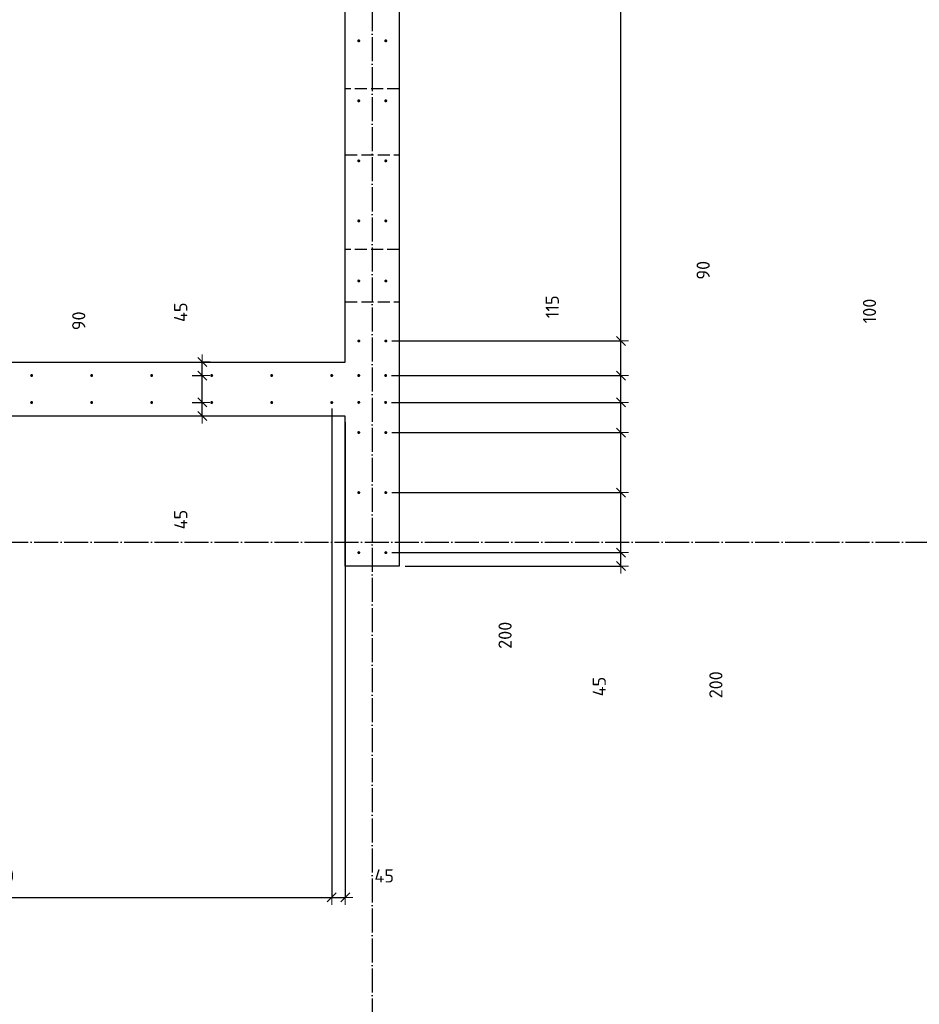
# Model space of a CAD drawing. Header units: millimetres. Extents: x -2258 to 68686, y -2266 to 30725.
# Tile 47 of 83: x 38565 to 41562, y 6860 to 10140. Entities that reach past the tile are written whole.
import ezdxf

# ---------------------------------------------------------------- set-up
doc = ezdxf.new("R2010")
doc.units = ezdxf.units.MM
doc.header["$PDMODE"] = 65
for name, pattern in [('______11', [100, 80, -10, 0, -10]), ('______2', [54, 40, -14]), ('______5', [220, 160, -20, 20, -20])]:
    doc.linetypes.add(name, pattern=pattern)
doc.layers.add('Арм.стержн. вертикальными 1', color=22, linetype='Continuous', lineweight=35)
doc.layers.add('Размерная линия_ общее', color=7, linetype='Continuous', lineweight=13)
doc.layers.add('Осевая линия_ общее', color=7, linetype='______5', lineweight=13, true_color=0xa0a0a0)
doc.styles.add('ISOCPEUR', font='ISOCPEUR')
doc.dimstyles.new('DIMSTYLE_11', dxfattribs={"dimtxt": 44, "dimasz": 50, "dimexe": 0, "dimexo": 0, "dimgap": 22, "dimtad": 2, "dimdec": 0, "dimrnd": 5, "dimzin": 12, "dimdsep": 46, "dimtxsty": 'ISOCPEUR', "dimblk1": 'ALL_ML_STRICH', "dimblk2": 'ALL_ML_STRICH', "dimsah": 1, "dimcen": 0, "dimclrd": 7, "dimclre": 256, "dimclrt": 7, "dimadec": 0, "dimazin": 0, "dimtfac": 1, "dimtdec": 0, "dimtix": 1, "dimtmove": 2, "dimatfit": 3, "dimfxl": 0, "dimtvp": 1.2, "dimtzin": 0, "dimlwd": 0, "dimlwe": -3, "dimarcsym": 0})
doc.dimstyles.new('DIMSTYLE_12', dxfattribs={"dimtxt": 44, "dimasz": 50, "dimexe": 0, "dimexo": 0, "dimgap": 22, "dimtad": 0, "dimdec": 0, "dimrnd": 5, "dimzin": 12, "dimdsep": 46, "dimtxsty": 'ISOCPEUR', "dimblk1": 'ALL_ML_STRICH', "dimblk2": 'ALL_ML_STRICH', "dimsah": 1, "dimcen": 0, "dimclrd": 7, "dimclre": 256, "dimclrt": 7, "dimadec": 0, "dimazin": 0, "dimtfac": 1, "dimtdec": 0, "dimtix": 1, "dimtmove": 2, "dimatfit": 3, "dimfxl": 0, "dimtvp": 1.2, "dimtzin": 0, "dimlwd": 0, "dimlwe": -3, "dimarcsym": 0})
doc.dimstyles.new('DIMSTYLE_13', dxfattribs={"dimtxt": 44, "dimasz": 50, "dimexe": 0, "dimexo": 0, "dimgap": 22, "dimtad": 0, "dimdec": 0, "dimrnd": 5, "dimzin": 12, "dimdsep": 46, "dimtxsty": 'ISOCPEUR', "dimblk1": 'ALL_ML_STRICH', "dimblk2": 'ALL_ML_STRICH', "dimsah": 1, "dimcen": 0, "dimclrd": 7, "dimclre": 256, "dimclrt": 7, "dimadec": 0, "dimazin": 0, "dimtfac": 1, "dimtdec": 0, "dimtix": 1, "dimtmove": 2, "dimatfit": 3, "dimfxl": 0, "dimtvp": 1.2, "dimtzin": 0, "dimlwd": 0, "dimlwe": -3, "dimarcsym": 0})
doc.dimstyles.new('DIMSTYLE_3', dxfattribs={"dimtxt": 44, "dimasz": 50, "dimexe": 0, "dimexo": 0, "dimgap": 22, "dimtad": 2, "dimdec": 0, "dimrnd": 5, "dimzin": 12, "dimdsep": 46, "dimtxsty": 'ISOCPEUR', "dimblk1": 'ALL_ML_STRICH', "dimblk2": 'ALL_ML_STRICH', "dimsah": 1, "dimcen": 0, "dimclrd": 7, "dimclre": 256, "dimclrt": 7, "dimadec": 0, "dimazin": 0, "dimtfac": 1, "dimtdec": 0, "dimtix": 1, "dimtmove": 2, "dimatfit": 3, "dimfxl": 0, "dimtzin": 0, "dimlwd": 0, "dimlwe": -3, "dimarcsym": 0})
doc.dimstyles.new('DIMSTYLE_8', dxfattribs={"dimtxt": 44, "dimasz": 50, "dimexe": 0, "dimexo": 0, "dimgap": 22, "dimtad": 0, "dimdec": 0, "dimrnd": 5, "dimzin": 12, "dimdsep": 46, "dimtxsty": 'ISOCPEUR', "dimblk1": 'ALL_ML_STRICH', "dimblk2": 'ALL_ML_STRICH', "dimsah": 1, "dimcen": 0, "dimclrd": 7, "dimclre": 256, "dimclrt": 7, "dimadec": 0, "dimazin": 0, "dimtfac": 1, "dimtdec": 0, "dimtix": 1, "dimtmove": 2, "dimatfit": 3, "dimfxl": 0, "dimtzin": 0, "dimlwd": 0, "dimlwe": -3, "dimarcsym": 0})

# ---------------------------------------------------------------- blocks, each defined once
blk = doc.blocks.new('ALL_ML_STRICH')
at = {"color": 0, "linetype": 'ByBlock', "lineweight": -2}
for p, q in [((-1, 0), (0.5, 0)), ((-0.3, -0.3), (0.3, 0.3)), ((0, -0.5), (0, 0.5))]:
    blk.add_line(p, q, dxfattribs=at)
blk = doc.blocks.new('*D93')
at = {"layer": 'DEFPOINTS', "color": 7, "linetype": 'Continuous', "lineweight": 13, "transparency": 33554687}
for p in [(39785, 8365), (39830, 8320), (40568.5, 8320)]:
    blk.add_point(p, dxfattribs=at)
at = {"layer": 'Размерная линия_ общее', "color": 253, "linetype": 'Continuous', "lineweight": -2, "true_color": 0xa0a0a0, "transparency": 33554687}
for p, q in [((39805, 8365), (40568.5, 8365)), ((39850, 8320), (40568.5, 8320))]:
    blk.add_line(p, q, dxfattribs=at)
at = {"layer": 'Размерная линия_ общее', "color": 7, "linetype": 'Continuous', "lineweight": -2, "transparency": 33554687}
blk.add_line((40568.5, 8320), (40568.5, 8365), dxfattribs=at)
at = {"layer": 'Размерная линия_ общее', "color": 7, "linetype": 'Continuous', "lineweight": 13, "transparency": 33554687, "xscale": 50, "yscale": 50, "zscale": 50}
for p, rotation in [((40568.5, 8365), 90), ((40568.5, 8320), 270)]:
    blk.add_blockref('ALL_ML_STRICH', p, dxfattribs=dict(at, rotation=rotation))
at = {"layer": 'Размерная линия_ общее', "color": 7, "linetype": 'Continuous', "lineweight": 13, "transparency": 33554687, "insert": (40496, 7918.8), "char_height": 44, "width": 88, "attachment_point": 5, "rotation": 90, "style": 'ISOCPEUR'}
blk.add_mtext('\\A1;{45}', dxfattribs=at)
blk = doc.blocks.new('*D94')
at = {"layer": 'DEFPOINTS', "color": 7, "linetype": 'Continuous', "lineweight": 13, "transparency": 33554687}
for p in [(39785, 8565), (39785, 8365), (40568.5, 8365)]:
    blk.add_point(p, dxfattribs=at)
at = {"layer": 'Размерная линия_ общее', "color": 253, "linetype": 'Continuous', "lineweight": -2, "true_color": 0xa0a0a0, "transparency": 33554687}
for p, q in [((39805, 8565), (40568.5, 8565)), ((39805, 8365), (40568.5, 8365))]:
    blk.add_line(p, q, dxfattribs=at)
at = {"layer": 'Размерная линия_ общее', "color": 7, "linetype": 'Continuous', "lineweight": -2, "transparency": 33554687}
blk.add_line((40568.5, 8365), (40568.5, 8565), dxfattribs=at)
at = {"layer": 'Размерная линия_ общее', "color": 7, "linetype": 'Continuous', "lineweight": 13, "transparency": 33554687, "xscale": 50, "yscale": 50, "zscale": 50}
for p, rotation in [((40568.5, 8565), 90), ((40568.5, 8365), 270)]:
    blk.add_blockref('ALL_ML_STRICH', p, dxfattribs=dict(at, rotation=rotation))
at = {"layer": 'Размерная линия_ общее', "color": 7, "linetype": 'Continuous', "lineweight": 13, "transparency": 33554687, "insert": (40884.7, 7924.7), "char_height": 44, "width": 132, "attachment_point": 5, "rotation": 90, "style": 'ISOCPEUR'}
blk.add_mtext('\\A1;{200}', dxfattribs=at)
blk = doc.blocks.new('*D95')
at = {"layer": 'DEFPOINTS', "color": 7, "linetype": 'Continuous', "lineweight": 13, "transparency": 33554687}
for p in [(39785, 8765), (39785, 8565), (40568.5, 8565)]:
    blk.add_point(p, dxfattribs=at)
at = {"layer": 'Размерная линия_ общее', "color": 253, "linetype": 'Continuous', "lineweight": -2, "true_color": 0xa0a0a0, "transparency": 33554687}
for p, q in [((39805, 8765), (40568.5, 8765)), ((39805, 8565), (40568.5, 8565))]:
    blk.add_line(p, q, dxfattribs=at)
at = {"layer": 'Размерная линия_ общее', "color": 7, "linetype": 'Continuous', "lineweight": -2, "transparency": 33554687}
blk.add_line((40568.5, 8565), (40568.5, 8765), dxfattribs=at)
at = {"layer": 'Размерная линия_ общее', "color": 7, "linetype": 'Continuous', "lineweight": 13, "transparency": 33554687, "xscale": 50, "yscale": 50, "zscale": 50}
for p, rotation in [((40568.5, 8765), 90), ((40568.5, 8565), 270)]:
    blk.add_blockref('ALL_ML_STRICH', p, dxfattribs=dict(at, rotation=rotation))
at = {"layer": 'Размерная линия_ общее', "color": 7, "linetype": 'Continuous', "lineweight": 13, "transparency": 33554687, "insert": (40182.4, 8089.6), "char_height": 44, "width": 132, "attachment_point": 5, "rotation": 90, "style": 'ISOCPEUR'}
blk.add_mtext('\\A1;{200}', dxfattribs=at)
blk = doc.blocks.new('*D96')
at = {"layer": 'DEFPOINTS', "color": 7, "linetype": 'Continuous', "lineweight": 13, "transparency": 33554687}
for p in [(39784.5, 8865.5), (39785, 8765), (40568.5, 8765)]:
    blk.add_point(p, dxfattribs=at)
at = {"layer": 'Размерная линия_ общее', "color": 253, "linetype": 'Continuous', "lineweight": -2, "true_color": 0xa0a0a0, "transparency": 33554687}
for p, q in [((39804.5, 8865.5), (40568.5, 8865.5)), ((39805, 8765), (40568.5, 8765))]:
    blk.add_line(p, q, dxfattribs=at)
at = {"layer": 'Размерная линия_ общее', "color": 7, "linetype": 'Continuous', "lineweight": -2, "transparency": 33554687}
blk.add_line((40568.5, 8765), (40568.5, 8865.5), dxfattribs=at)
at = {"layer": 'Размерная линия_ общее', "color": 7, "linetype": 'Continuous', "lineweight": 13, "transparency": 33554687, "xscale": 50, "yscale": 50, "zscale": 50}
for p, rotation in [((40568.5, 8865.5), 90), ((40568.5, 8765), 270)]:
    blk.add_blockref('ALL_ML_STRICH', p, dxfattribs=dict(at, rotation=rotation))
at = {"layer": 'Размерная линия_ общее', "color": 7, "linetype": 'Continuous', "lineweight": 13, "transparency": 33554687, "insert": (41396.5, 9169.9), "char_height": 44, "width": 132, "attachment_point": 5, "rotation": 90, "style": 'ISOCPEUR'}
blk.add_mtext('\\A1;{100}', dxfattribs=at)
blk = doc.blocks.new('*D97')
at = {"layer": 'DEFPOINTS', "color": 7, "linetype": 'Continuous', "lineweight": 13, "transparency": 33554687}
for p in [(39784.5, 8955), (39784.5, 8865.5), (40568.5, 8865.5)]:
    blk.add_point(p, dxfattribs=at)
at = {"layer": 'Размерная линия_ общее', "color": 253, "linetype": 'Continuous', "lineweight": -2, "true_color": 0xa0a0a0, "transparency": 33554687}
for p, q in [((39804.5, 8955), (40568.5, 8955)), ((39804.5, 8865.5), (40568.5, 8865.5))]:
    blk.add_line(p, q, dxfattribs=at)
at = {"layer": 'Размерная линия_ общее', "color": 7, "linetype": 'Continuous', "lineweight": -2, "transparency": 33554687}
blk.add_line((40568.5, 8865.5), (40568.5, 8955), dxfattribs=at)
at = {"layer": 'Размерная линия_ общее', "color": 7, "linetype": 'Continuous', "lineweight": 13, "transparency": 33554687, "xscale": 50, "yscale": 50, "zscale": 50}
for p, rotation in [((40568.5, 8955), 90), ((40568.5, 8865.5), 270)]:
    blk.add_blockref('ALL_ML_STRICH', p, dxfattribs=dict(at, rotation=rotation))
at = {"layer": 'Размерная линия_ общее', "color": 7, "linetype": 'Continuous', "lineweight": 13, "transparency": 33554687, "insert": (40842.4, 9305.6), "char_height": 44, "width": 88, "attachment_point": 5, "rotation": 90, "style": 'ISOCPEUR'}
blk.add_mtext('\\A1;{90}', dxfattribs=at)
blk = doc.blocks.new('*D98')
at = {"layer": 'DEFPOINTS', "color": 7, "linetype": 'Continuous', "lineweight": 13, "transparency": 33554687}
for p in [(39785, 9070), (39784.5, 8955), (40568.5, 8955)]:
    blk.add_point(p, dxfattribs=at)
at = {"layer": 'Размерная линия_ общее', "color": 253, "linetype": 'Continuous', "lineweight": -2, "true_color": 0xa0a0a0, "transparency": 33554687}
for p, q in [((39805, 9070), (40568.5, 9070)), ((39804.5, 8955), (40568.5, 8955))]:
    blk.add_line(p, q, dxfattribs=at)
at = {"layer": 'Размерная линия_ общее', "color": 7, "linetype": 'Continuous', "lineweight": -2, "transparency": 33554687}
blk.add_line((40568.5, 8955), (40568.5, 9070), dxfattribs=at)
at = {"layer": 'Размерная линия_ общее', "color": 7, "linetype": 'Continuous', "lineweight": 13, "transparency": 33554687, "xscale": 50, "yscale": 50, "zscale": 50}
for p, rotation in [((40568.5, 9070), 90), ((40568.5, 8955), 270)]:
    blk.add_blockref('ALL_ML_STRICH', p, dxfattribs=dict(at, rotation=rotation))
at = {"layer": 'Размерная линия_ общее', "color": 7, "linetype": 'Continuous', "lineweight": 13, "transparency": 33554687, "insert": (40339.6, 9183.9), "char_height": 44, "width": 132, "attachment_point": 5, "rotation": 90, "style": 'ISOCPEUR'}
blk.add_mtext('\\A1;{115}', dxfattribs=at)
blk = doc.blocks.new('*D99')
at = {"layer": 'DEFPOINTS', "color": 7, "linetype": 'Continuous', "lineweight": 13, "transparency": 33554687}
for p in [(39785, 13870), (39785, 9070), (40568.5, 9070)]:
    blk.add_point(p, dxfattribs=at)
at = {"layer": 'Размерная линия_ общее', "color": 253, "linetype": 'Continuous', "lineweight": -2, "true_color": 0xa0a0a0, "transparency": 33554687}
for p, q in [((39805, 13870), (40568.5, 13870)), ((39805, 9070), (40568.5, 9070))]:
    blk.add_line(p, q, dxfattribs=at)
at = {"layer": 'Размерная линия_ общее', "color": 7, "linetype": 'Continuous', "lineweight": -2, "transparency": 33554687}
blk.add_line((40568.5, 9070), (40568.5, 13870), dxfattribs=at)
at = {"layer": 'Размерная линия_ общее', "color": 7, "linetype": 'Continuous', "lineweight": 13, "transparency": 33554687, "xscale": 50, "yscale": 50, "zscale": 50}
for p, rotation in [((40568.5, 13870), 90), ((40568.5, 9070), 270)]:
    blk.add_blockref('ALL_ML_STRICH', p, dxfattribs=dict(at, rotation=rotation))
at = {"layer": 'Размерная линия_ общее', "color": 7, "linetype": 'Continuous', "lineweight": 13, "transparency": 33554687, "insert": (40474.5, 11314), "char_height": 44, "width": 2.2, "attachment_point": 1, "rotation": 90, "line_spacing_factor": 0.60241, "style": 'ISOCPEUR'}
blk.add_mtext('\\W0.91;24х200=4800', dxfattribs=at)
blk = doc.blocks.new('*D110')
at = {"layer": 'DEFPOINTS', "color": 7, "linetype": 'Continuous', "lineweight": 13, "transparency": 33554687}
for p in [(39119.6, 8865.5), (39173.3, 8820), (39220.1, 8820)]:
    blk.add_point(p, dxfattribs=at)
at = {"layer": 'Размерная линия_ общее', "color": 253, "linetype": 'Continuous', "lineweight": -2, "true_color": 0xa0a0a0, "transparency": 33554687}
for p, q in [((39139.6, 8865.5), (39173.3, 8865.5)), ((39200.1, 8820), (39173.3, 8820))]:
    blk.add_line(p, q, dxfattribs=at)
at = {"layer": 'Размерная линия_ общее', "color": 7, "linetype": 'Continuous', "lineweight": -2, "transparency": 33554687}
blk.add_line((39173.3, 8820), (39173.3, 8865.5), dxfattribs=at)
at = {"layer": 'Размерная линия_ общее', "color": 7, "linetype": 'Continuous', "lineweight": 13, "transparency": 33554687, "xscale": 50, "yscale": 50, "zscale": 50}
for p, rotation in [((39173.3, 8865.5), 90), ((39173.3, 8820), 270)]:
    blk.add_blockref('ALL_ML_STRICH', p, dxfattribs=dict(at, rotation=rotation))
at = {"layer": 'Размерная линия_ общее', "color": 7, "linetype": 'Continuous', "lineweight": 13, "transparency": 33554687, "insert": (39101.9, 8475.1), "char_height": 44, "width": 88, "attachment_point": 5, "rotation": 90, "style": 'ISOCPEUR'}
blk.add_mtext('\\A1;{45}', dxfattribs=at)
blk = doc.blocks.new('*D111')
at = {"layer": 'DEFPOINTS', "color": 7, "linetype": 'Continuous', "lineweight": 13, "transparency": 33554687}
for p in [(39119.6, 8955), (39119.6, 8865.5), (39173.3, 8865.5)]:
    blk.add_point(p, dxfattribs=at)
at = {"layer": 'Размерная линия_ общее', "color": 253, "linetype": 'Continuous', "lineweight": -2, "true_color": 0xa0a0a0, "transparency": 33554687}
for p, q in [((39139.6, 8955), (39173.3, 8955)), ((39139.6, 8865.5), (39173.3, 8865.5))]:
    blk.add_line(p, q, dxfattribs=at)
at = {"layer": 'Размерная линия_ общее', "color": 7, "linetype": 'Continuous', "lineweight": -2, "transparency": 33554687}
blk.add_line((39173.3, 8865.5), (39173.3, 8955), dxfattribs=at)
at = {"layer": 'Размерная линия_ общее', "color": 7, "linetype": 'Continuous', "lineweight": 13, "transparency": 33554687, "xscale": 50, "yscale": 50, "zscale": 50}
for p, rotation in [((39173.3, 8955), 90), ((39173.3, 8865.5), 270)]:
    blk.add_blockref('ALL_ML_STRICH', p, dxfattribs=dict(at, rotation=rotation))
at = {"layer": 'Размерная линия_ общее', "color": 7, "linetype": 'Continuous', "lineweight": 13, "transparency": 33554687, "insert": (38762, 9137.2), "char_height": 44, "width": 88, "attachment_point": 5, "rotation": 90, "style": 'ISOCPEUR'}
blk.add_mtext('\\A1;{90}', dxfattribs=at)
blk = doc.blocks.new('*D112')
at = {"layer": 'DEFPOINTS', "color": 7, "linetype": 'Continuous', "lineweight": 13, "transparency": 33554687}
for p in [(39220.1, 9000), (39119.6, 8955), (39173.3, 8955)]:
    blk.add_point(p, dxfattribs=at)
at = {"layer": 'Размерная линия_ общее', "color": 253, "linetype": 'Continuous', "lineweight": -2, "true_color": 0xa0a0a0, "transparency": 33554687}
for p, q in [((39200.1, 9000), (39173.3, 9000)), ((39139.6, 8955), (39173.3, 8955))]:
    blk.add_line(p, q, dxfattribs=at)
at = {"layer": 'Размерная линия_ общее', "color": 7, "linetype": 'Continuous', "lineweight": -2, "transparency": 33554687}
blk.add_line((39173.3, 8955), (39173.3, 9000), dxfattribs=at)
at = {"layer": 'Размерная линия_ общее', "color": 7, "linetype": 'Continuous', "lineweight": 13, "transparency": 33554687, "xscale": 50, "yscale": 50, "zscale": 50}
for p, rotation in [((39173.3, 9000), 90), ((39173.3, 8955), 270)]:
    blk.add_blockref('ALL_ML_STRICH', p, dxfattribs=dict(at, rotation=rotation))
at = {"layer": 'Размерная линия_ общее', "color": 7, "linetype": 'Continuous', "lineweight": 13, "transparency": 33554687, "insert": (39101.7, 9165.8), "char_height": 44, "width": 88, "attachment_point": 5, "rotation": 90, "style": 'ISOCPEUR'}
blk.add_mtext('\\A1;{45}', dxfattribs=at)
blk = doc.blocks.new('*D346')
at = {"layer": 'DEFPOINTS', "color": 7, "linetype": 'Continuous', "lineweight": 13, "transparency": 33554687}
for p in [(37205, 8865), (39605, 8865), (37205, 7216.7)]:
    blk.add_point(p, dxfattribs=at)
at = {"layer": 'Размерная линия_ общее', "color": 253, "linetype": 'Continuous', "lineweight": -2, "true_color": 0xa0a0a0, "transparency": 33554687}
for p, q in [((37205, 8845), (37205, 7216.7)), ((39605, 8845), (39605, 7216.7))]:
    blk.add_line(p, q, dxfattribs=at)
at = {"layer": 'Размерная линия_ общее', "color": 7, "linetype": 'Continuous', "lineweight": -2, "transparency": 33554687}
blk.add_line((37205, 7216.7), (39605, 7216.7), dxfattribs=at)
at = {"layer": 'Размерная линия_ общее', "color": 7, "linetype": 'Continuous', "lineweight": 13, "transparency": 33554687, "xscale": 50, "yscale": 50, "zscale": 50, "rotation": 180}
blk.add_blockref('ALL_ML_STRICH', (37205, 7216.7), dxfattribs=at)
at = {"layer": 'Размерная линия_ общее', "color": 7, "linetype": 'Continuous', "lineweight": 13, "transparency": 33554687, "xscale": 50, "yscale": 50, "zscale": 50}
blk.add_blockref('ALL_ML_STRICH', (39605, 7216.7), dxfattribs=at)
at = {"layer": 'Размерная линия_ общее', "color": 7, "linetype": 'Continuous', "lineweight": 13, "transparency": 33554687, "insert": (38255, 7310.7), "char_height": 44, "width": 2.2, "attachment_point": 1, "line_spacing_factor": 0.60241, "style": 'ISOCPEUR'}
blk.add_mtext('\\W0.91;12х200=2400', dxfattribs=at)
blk = doc.blocks.new('*D347')
at = {"layer": 'DEFPOINTS', "color": 7, "linetype": 'Continuous', "lineweight": 13, "transparency": 33554687}
for p in [(39605, 8865), (39650, 8820), (39605, 7216.7)]:
    blk.add_point(p, dxfattribs=at)
at = {"layer": 'Размерная линия_ общее', "color": 253, "linetype": 'Continuous', "lineweight": -2, "true_color": 0xa0a0a0, "transparency": 33554687}
for p, q in [((39605, 8845), (39605, 7216.7)), ((39650, 8800), (39650, 7216.7))]:
    blk.add_line(p, q, dxfattribs=at)
at = {"layer": 'Размерная линия_ общее', "color": 7, "linetype": 'Continuous', "lineweight": -2, "transparency": 33554687}
blk.add_line((39605, 7216.7), (39650, 7216.7), dxfattribs=at)
at = {"layer": 'Размерная линия_ общее', "color": 7, "linetype": 'Continuous', "lineweight": 13, "transparency": 33554687, "xscale": 50, "yscale": 50, "zscale": 50, "rotation": 180}
blk.add_blockref('ALL_ML_STRICH', (39605, 7216.7), dxfattribs=at)
at = {"layer": 'Размерная линия_ общее', "color": 7, "linetype": 'Continuous', "lineweight": 13, "transparency": 33554687, "xscale": 50, "yscale": 50, "zscale": 50}
blk.add_blockref('ALL_ML_STRICH', (39650, 7216.7), dxfattribs=at)
at = {"layer": 'Размерная линия_ общее', "color": 7, "linetype": 'Continuous', "lineweight": 13, "transparency": 33554687, "insert": (39779.7, 7288.2), "char_height": 44, "width": 88, "attachment_point": 5, "style": 'ISOCPEUR'}
blk.add_mtext('\\A1;{45}', dxfattribs=at)

msp = doc.modelspace()

# ---------------------------------------------------------------- hatches: boundary and pattern name
at = {"layer": 'Арм.стержн. вертикальными 1', "linetype": 'Continuous', "lineweight": 50, "transparency": 33554687}
for points in [[(39700, 10070), (39699.6, 10071.9), (39698.5, 10073.5), (39696.9, 10074.6), (39695, 10075), (39693.1, 10074.6), (39691.5, 10073.5), (39690.4, 10071.9), (39690, 10070), (39690.4, 10068.1), (39691.5, 10066.5), (39693.1, 10065.4), (39695, 10065), (39696.9, 10065.4), (39698.5, 10066.5), (39699.6, 10068.1)], [(39790, 10070), (39789.6, 10071.9), (39788.5, 10073.5), (39786.9, 10074.6), (39785, 10075), (39783.1, 10074.6), (39781.5, 10073.5), (39780.4, 10071.9), (39780, 10070), (39780.4, 10068.1), (39781.5, 10066.5), (39783.1, 10065.4), (39785, 10065), (39786.9, 10065.4), (39788.5, 10066.5), (39789.6, 10068.1)], [(39700, 9870), (39699.6, 9871.9), (39698.5, 9873.5), (39696.9, 9874.6), (39695, 9875), (39693.1, 9874.6), (39691.5, 9873.5), (39690.4, 9871.9), (39690, 9870), (39690.4, 9868.1), (39691.5, 9866.5), (39693.1, 9865.4), (39695, 9865), (39696.9, 9865.4), (39698.5, 9866.5), (39699.6, 9868.1)], [(39790, 9870), (39789.6, 9871.9), (39788.5, 9873.5), (39786.9, 9874.6), (39785, 9875), (39783.1, 9874.6), (39781.5, 9873.5), (39780.4, 9871.9), (39780, 9870), (39780.4, 9868.1), (39781.5, 9866.5), (39783.1, 9865.4), (39785, 9865), (39786.9, 9865.4), (39788.5, 9866.5), (39789.6, 9868.1)], [(39700, 9670), (39699.6, 9671.9), (39698.5, 9673.5), (39696.9, 9674.6), (39695, 9675), (39693.1, 9674.6), (39691.5, 9673.5), (39690.4, 9671.9), (39690, 9670), (39690.4, 9668.1), (39691.5, 9666.5), (39693.1, 9665.4), (39695, 9665), (39696.9, 9665.4), (39698.5, 9666.5), (39699.6, 9668.1)], [(39790, 9670), (39789.6, 9671.9), (39788.5, 9673.5), (39786.9, 9674.6), (39785, 9675), (39783.1, 9674.6), (39781.5, 9673.5), (39780.4, 9671.9), (39780, 9670), (39780.4, 9668.1), (39781.5, 9666.5), (39783.1, 9665.4), (39785, 9665), (39786.9, 9665.4), (39788.5, 9666.5), (39789.6, 9668.1)], [(39700, 9470), (39699.6, 9471.9), (39698.5, 9473.5), (39696.9, 9474.6), (39695, 9475), (39693.1, 9474.6), (39691.5, 9473.5), (39690.4, 9471.9), (39690, 9470), (39690.4, 9468.1), (39691.5, 9466.5), (39693.1, 9465.4), (39695, 9465), (39696.9, 9465.4), (39698.5, 9466.5), (39699.6, 9468.1)], [(39790, 9470), (39789.6, 9471.9), (39788.5, 9473.5), (39786.9, 9474.6), (39785, 9475), (39783.1, 9474.6), (39781.5, 9473.5), (39780.4, 9471.9), (39780, 9470), (39780.4, 9468.1), (39781.5, 9466.5), (39783.1, 9465.4), (39785, 9465), (39786.9, 9465.4), (39788.5, 9466.5), (39789.6, 9468.1)], [(39700, 9270), (39699.6, 9271.9), (39698.5, 9273.5), (39696.9, 9274.6), (39695, 9275), (39693.1, 9274.6), (39691.5, 9273.5), (39690.4, 9271.9), (39690, 9270), (39690.4, 9268.1), (39691.5, 9266.5), (39693.1, 9265.4), (39695, 9265), (39696.9, 9265.4), (39698.5, 9266.5), (39699.6, 9268.1)], [(39790, 9270), (39789.6, 9271.9), (39788.5, 9273.5), (39786.9, 9274.6), (39785, 9275), (39783.1, 9274.6), (39781.5, 9273.5), (39780.4, 9271.9), (39780, 9270), (39780.4, 9268.1), (39781.5, 9266.5), (39783.1, 9265.4), (39785, 9265), (39786.9, 9265.4), (39788.5, 9266.5), (39789.6, 9268.1)], [(39700, 9070), (39699.6, 9071.9), (39698.5, 9073.5), (39696.9, 9074.6), (39695, 9075), (39693.1, 9074.6), (39691.5, 9073.5), (39690.4, 9071.9), (39690, 9070), (39690.4, 9068.1), (39691.5, 9066.5), (39693.1, 9065.4), (39695, 9065), (39696.9, 9065.4), (39698.5, 9066.5), (39699.6, 9068.1)], [(39790, 9070), (39789.6, 9071.9), (39788.5, 9073.5), (39786.9, 9074.6), (39785, 9075), (39783.1, 9074.6), (39781.5, 9073.5), (39780.4, 9071.9), (39780, 9070), (39780.4, 9068.1), (39781.5, 9066.5), (39783.1, 9065.4), (39785, 9065), (39786.9, 9065.4), (39788.5, 9066.5), (39789.6, 9068.1)], [(38610, 8955), (38609.6, 8956.9), (38608.5, 8958.5), (38606.9, 8959.6), (38605, 8960), (38603.1, 8959.6), (38601.5, 8958.5), (38600.4, 8956.9), (38600, 8955), (38600.4, 8953.1), (38601.5, 8951.5), (38603.1, 8950.4), (38605, 8950), (38606.9, 8950.4), (38608.5, 8951.5), (38609.6, 8953.1)], [(38810, 8955), (38809.6, 8956.9), (38808.5, 8958.5), (38806.9, 8959.6), (38805, 8960), (38803.1, 8959.6), (38801.5, 8958.5), (38800.4, 8956.9), (38800, 8955), (38800.4, 8953.1), (38801.5, 8951.5), (38803.1, 8950.4), (38805, 8950), (38806.9, 8950.4), (38808.5, 8951.5), (38809.6, 8953.1)], [(39010, 8955), (39009.6, 8956.9), (39008.5, 8958.5), (39006.9, 8959.6), (39005, 8960), (39003.1, 8959.6), (39001.5, 8958.5), (39000.4, 8956.9), (39000, 8955), (39000.4, 8953.1), (39001.5, 8951.5), (39003.1, 8950.4), (39005, 8950), (39006.9, 8950.4), (39008.5, 8951.5), (39009.6, 8953.1)], [(39210, 8955), (39209.6, 8956.9), (39208.5, 8958.5), (39206.9, 8959.6), (39205, 8960), (39203.1, 8959.6), (39201.5, 8958.5), (39200.4, 8956.9), (39200, 8955), (39200.4, 8953.1), (39201.5, 8951.5), (39203.1, 8950.4), (39205, 8950), (39206.9, 8950.4), (39208.5, 8951.5), (39209.6, 8953.1)], [(39410, 8955), (39409.6, 8956.9), (39408.5, 8958.5), (39406.9, 8959.6), (39405, 8960), (39403.1, 8959.6), (39401.5, 8958.5), (39400.4, 8956.9), (39400, 8955), (39400.4, 8953.1), (39401.5, 8951.5), (39403.1, 8950.4), (39405, 8950), (39406.9, 8950.4), (39408.5, 8951.5), (39409.6, 8953.1)], [(39610, 8955), (39609.6, 8956.9), (39608.5, 8958.5), (39606.9, 8959.6), (39605, 8960), (39603.1, 8959.6), (39601.5, 8958.5), (39600.4, 8956.9), (39600, 8955), (39600.4, 8953.1), (39601.5, 8951.5), (39603.1, 8950.4), (39605, 8950), (39606.9, 8950.4), (39608.5, 8951.5), (39609.6, 8953.1)], [(39700, 8955), (39699.6, 8956.9), (39698.5, 8958.5), (39696.9, 8959.6), (39695, 8960), (39693.1, 8959.6), (39691.5, 8958.5), (39690.4, 8956.9), (39690, 8955), (39690.4, 8953.1), (39691.5, 8951.5), (39693.1, 8950.4), (39695, 8950), (39696.9, 8950.4), (39698.5, 8951.5), (39699.6, 8953.1)], [(39789.5, 8955), (39789.2, 8956.9), (39788.1, 8958.5), (39786.4, 8959.6), (39784.5, 8960), (39782.6, 8959.6), (39781, 8958.5), (39779.9, 8956.9), (39779.5, 8955), (39779.9, 8953.1), (39781, 8951.5), (39782.6, 8950.4), (39784.5, 8950), (39786.4, 8950.4), (39788.1, 8951.5), (39789.2, 8953.1)], [(38610, 8865), (38609.6, 8866.9), (38608.5, 8868.5), (38606.9, 8869.6), (38605, 8870), (38603.1, 8869.6), (38601.5, 8868.5), (38600.4, 8866.9), (38600, 8865), (38600.4, 8863.1), (38601.5, 8861.5), (38603.1, 8860.4), (38605, 8860), (38606.9, 8860.4), (38608.5, 8861.5), (38609.6, 8863.1)], [(38810, 8865), (38809.6, 8866.9), (38808.5, 8868.5), (38806.9, 8869.6), (38805, 8870), (38803.1, 8869.6), (38801.5, 8868.5), (38800.4, 8866.9), (38800, 8865), (38800.4, 8863.1), (38801.5, 8861.5), (38803.1, 8860.4), (38805, 8860), (38806.9, 8860.4), (38808.5, 8861.5), (38809.6, 8863.1)], [(39010, 8865), (39009.6, 8866.9), (39008.5, 8868.5), (39006.9, 8869.6), (39005, 8870), (39003.1, 8869.6), (39001.5, 8868.5), (39000.4, 8866.9), (39000, 8865), (39000.4, 8863.1), (39001.5, 8861.5), (39003.1, 8860.4), (39005, 8860), (39006.9, 8860.4), (39008.5, 8861.5), (39009.6, 8863.1)], [(39210, 8865), (39209.6, 8866.9), (39208.5, 8868.5), (39206.9, 8869.6), (39205, 8870), (39203.1, 8869.6), (39201.5, 8868.5), (39200.4, 8866.9), (39200, 8865), (39200.4, 8863.1), (39201.5, 8861.5), (39203.1, 8860.4), (39205, 8860), (39206.9, 8860.4), (39208.5, 8861.5), (39209.6, 8863.1)], [(39410, 8865), (39409.6, 8866.9), (39408.5, 8868.5), (39406.9, 8869.6), (39405, 8870), (39403.1, 8869.6), (39401.5, 8868.5), (39400.4, 8866.9), (39400, 8865), (39400.4, 8863.1), (39401.5, 8861.5), (39403.1, 8860.4), (39405, 8860), (39406.9, 8860.4), (39408.5, 8861.5), (39409.6, 8863.1)], [(39610, 8865), (39609.6, 8866.9), (39608.5, 8868.5), (39606.9, 8869.6), (39605, 8870), (39603.1, 8869.6), (39601.5, 8868.5), (39600.4, 8866.9), (39600, 8865), (39600.4, 8863.1), (39601.5, 8861.5), (39603.1, 8860.4), (39605, 8860), (39606.9, 8860.4), (39608.5, 8861.5), (39609.6, 8863.1)], [(39700, 8865.5), (39699.6, 8867.4), (39698.5, 8869), (39696.9, 8870.1), (39695, 8870.5), (39693.1, 8870.1), (39691.5, 8869), (39690.4, 8867.4), (39690, 8865.5), (39690.4, 8863.6), (39691.5, 8861.9), (39693.1, 8860.8), (39695, 8860.5), (39696.9, 8860.8), (39698.5, 8861.9), (39699.6, 8863.6)], [(39789.5, 8865.5), (39789.2, 8867.4), (39788.1, 8869), (39786.4, 8870.1), (39784.5, 8870.5), (39782.6, 8870.1), (39781, 8869), (39779.9, 8867.4), (39779.5, 8865.5), (39779.9, 8863.6), (39781, 8861.9), (39782.6, 8860.8), (39784.5, 8860.5), (39786.4, 8860.8), (39788.1, 8861.9), (39789.2, 8863.6)], [(39700, 8765), (39699.6, 8766.9), (39698.5, 8768.5), (39696.9, 8769.6), (39695, 8770), (39693.1, 8769.6), (39691.5, 8768.5), (39690.4, 8766.9), (39690, 8765), (39690.4, 8763.1), (39691.5, 8761.5), (39693.1, 8760.4), (39695, 8760), (39696.9, 8760.4), (39698.5, 8761.5), (39699.6, 8763.1)], [(39790, 8765), (39789.6, 8766.9), (39788.5, 8768.5), (39786.9, 8769.6), (39785, 8770), (39783.1, 8769.6), (39781.5, 8768.5), (39780.4, 8766.9), (39780, 8765), (39780.4, 8763.1), (39781.5, 8761.5), (39783.1, 8760.4), (39785, 8760), (39786.9, 8760.4), (39788.5, 8761.5), (39789.6, 8763.1)], [(39700, 8565), (39699.6, 8566.9), (39698.5, 8568.5), (39696.9, 8569.6), (39695, 8570), (39693.1, 8569.6), (39691.5, 8568.5), (39690.4, 8566.9), (39690, 8565), (39690.4, 8563.1), (39691.5, 8561.5), (39693.1, 8560.4), (39695, 8560), (39696.9, 8560.4), (39698.5, 8561.5), (39699.6, 8563.1)], [(39790, 8565), (39789.6, 8566.9), (39788.5, 8568.5), (39786.9, 8569.6), (39785, 8570), (39783.1, 8569.6), (39781.5, 8568.5), (39780.4, 8566.9), (39780, 8565), (39780.4, 8563.1), (39781.5, 8561.5), (39783.1, 8560.4), (39785, 8560), (39786.9, 8560.4), (39788.5, 8561.5), (39789.6, 8563.1)], [(39700, 8365), (39699.6, 8366.9), (39698.5, 8368.5), (39696.9, 8369.6), (39695, 8370), (39693.1, 8369.6), (39691.5, 8368.5), (39690.4, 8366.9), (39690, 8365), (39690.4, 8363.1), (39691.5, 8361.5), (39693.1, 8360.4), (39695, 8360), (39696.9, 8360.4), (39698.5, 8361.5), (39699.6, 8363.1)], [(39790, 8365), (39789.6, 8366.9), (39788.5, 8368.5), (39786.9, 8369.6), (39785, 8370), (39783.1, 8369.6), (39781.5, 8368.5), (39780.4, 8366.9), (39780, 8365), (39780.4, 8363.1), (39781.5, 8361.5), (39783.1, 8360.4), (39785, 8360), (39786.9, 8360.4), (39788.5, 8361.5), (39789.6, 8363.1)]]:
    msp.add_hatch(color=4, dxfattribs=at).paths.add_polyline_path(points)

# ---------------------------------------------------------------- linework, layer by layer
at = {"color": 7, "linetype": 'Continuous', "lineweight": 25, "transparency": 33554687}
for p, q in [((39650, 9000), (39650, 13045)), ((39830, 13045), (39830, 8320)), ((38355, 9000), (39650, 9000)), ((39650, 8820), (37120, 8820)), ((39650, 8320), (39650, 8820)), ((39830, 8320), (39650, 8320))]:
    msp.add_line(p, q, dxfattribs=at)
at = {"color": 7, "linetype": '______2', "lineweight": 25, "transparency": 33554687}
for p, q in [((39830, 9910), (39650, 9910)), ((39650, 9690), (39830, 9690)), ((39830, 9375), (39650, 9375)), ((39650, 9200), (39830, 9200))]:
    msp.add_line(p, q, dxfattribs=at)
at = {"layer": 'Осевая линия_ общее', "color": 253, "linetype": '______11', "lineweight": -3, "true_color": 0xa0a0a0, "transparency": 33554687}
for p, q in [((39740, 16188.5), (39740, -2123)), ((25000, 8400), (68563.9, 8400))]:
    msp.add_line(p, q, dxfattribs=at)

# ---------------------------------------------------------------- dimensions: what is measured, and where the dimension line sits
at = {"layer": 'Размерная линия_ общее', "color": 7, "linetype": 'Continuous', "lineweight": 13, "transparency": 33554687}
dim = msp.add_linear_dim(base=(40568.5, 13870), p1=(39805, 9070), p2=(39805, 13870), angle=90, text='\\W0.91;24х200=4800', dimstyle='DIMSTYLE_3', override={"dimpost": '<>', "dimclrd": 7, "dimclre": 253, "dimclrt": 7, "dimlwd": 0, "dimlwe": 65533}, dxfattribs=at)
dim.commit()
dim.dimension.update_dxf_attribs({"geometry": '*D99', "text_midpoint": (40546.5, 11470), "dimtype": 160})
for base, p1, p2, dimstyle, picture, middle in [((40568.5157, 8955), (39804.5313, 8865.4687), (39804.5313, 8955), 'DIMSTYLE_13', '*D97', (40842.3517, 9305.5986)), ((40568.5, 9070), (39804.5, 8955), (39805, 9070), 'DIMSTYLE_11', '*D98', (40339.6, 9183.9)), ((40568.5157, 8865.4687), (39804.9997, 8765), (39804.5313, 8865.4687), 'DIMSTYLE_12', '*D96', (41396.5157, 9169.9007)), ((39173.3, 9000), (39139.6, 8955), (39200.1, 9000), 'DIMSTYLE_11', '*D112', (39101.7, 9165.8)), ((39173.3334, 8955.0003), (39139.633, 8865.469), (39139.633, 8955.0003), 'DIMSTYLE_11', '*D111', (38761.9919, 9137.2085)), ((39173.3334, 8865.469), (39200.1209, 8820), (39139.633, 8865.469), 'DIMSTYLE_11', '*D110', (39101.9495, 8475.1244)), ((40568.5, 8765), (39805, 8565), (39805, 8765), 'DIMSTYLE_3', '*D95', (40182.4, 8089.6)), ((40568.5, 8565), (39805, 8365), (39805, 8565), 'DIMSTYLE_8', '*D94', (40884.7, 7924.7)), ((40568.5, 8365), (39850, 8320), (39805, 8365), 'DIMSTYLE_11', '*D93', (40496, 7918.8))]:
    dim = msp.add_linear_dim(base=base, p1=p1, p2=p2, angle=90, dimstyle=dimstyle, override={"dimpost": '<>', "dimclrd": 7, "dimclre": 253, "dimclrt": 7, "dimlwd": 0, "dimlwe": 65533}, dxfattribs=at)
    dim.commit()
    dim.dimension.update_dxf_attribs({"geometry": picture, "text_midpoint": middle, "dimtype": 160})
dim = msp.add_linear_dim(base=(39605, 7216.7), p1=(37205, 8845), p2=(39605, 8845), text='\\W0.91;12х200=2400', dimstyle='DIMSTYLE_3', override={"dimpost": '<>', "dimclrd": 7, "dimclre": 253, "dimclrt": 7, "dimlwd": 0, "dimlwe": 65533}, dxfattribs=at)
dim.commit()
dim.dimension.update_dxf_attribs({"geometry": '*D346', "text_midpoint": (38405, 7238.7), "dimtype": 160})
dim = msp.add_linear_dim(base=(39650, 7216.7), p1=(39605, 8845), p2=(39650, 8800), dimstyle='DIMSTYLE_11', override={"dimpost": '<>', "dimclrd": 7, "dimclre": 253, "dimclrt": 7, "dimlwd": 0, "dimlwe": 65533}, dxfattribs=at)
dim.commit()
dim.dimension.update_dxf_attribs({"geometry": '*D347', "text_midpoint": (39779.7, 7288.2), "dimtype": 160})

doc.saveas('drawing.dxf')
